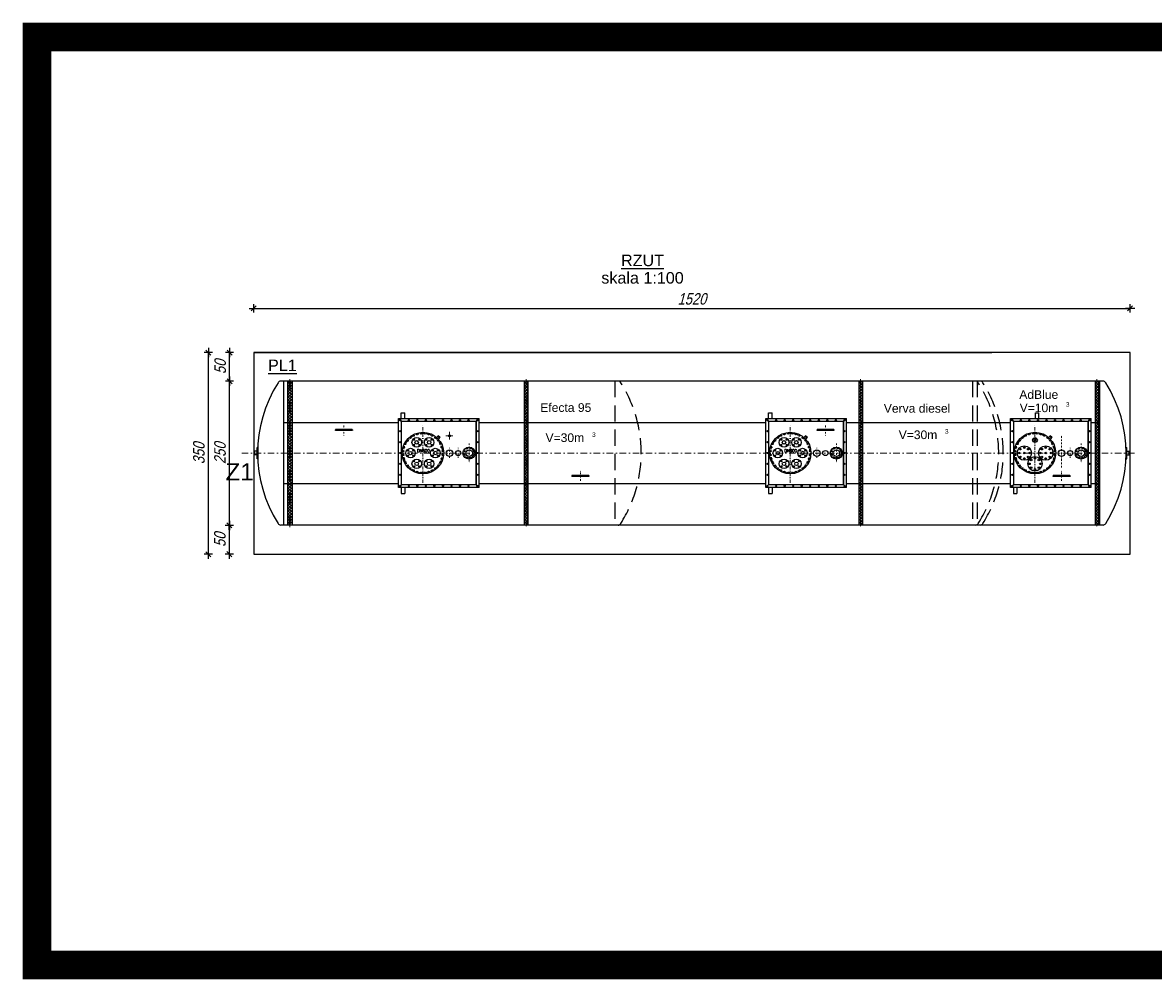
# Model space of a CAD drawing. Extents: x -2911 to 10058, y -5912 to -1002.
# Tile 8 of 43: x -2185 to -224, y -2663 to -1002. Entities that reach past the tile are written whole.
import ezdxf
from ezdxf.enums import TextEntityAlignment as Align

# ---------------------------------------------------------------- set-up
doc = ezdxf.new("R2010")
doc.units = 0
doc.header["$LTSCALE"] = 1.125
doc.linetypes.add('DASHDOT', pattern=[1, 0.5, -0.25, 0, -0.25])
doc.linetypes.add('DASHED', pattern=[0.75, 0.5, -0.25])
doc.layers.get('0').update_dxf_attribs({"linetype": 'CONTINUOUS'})
doc.layers.get('DEFPOINTS').update_dxf_attribs({"linetype": 'CONTINUOUS'})
for name, color, linetype, lineweight in [('--GT_Teksty średnie', 152, 'CONTINUOUS', 15), ('Layer2', 7, 'DASHDOT', 13), ('wymiary', 1, 'CONTINUOUS', 20)]:
    doc.layers.add(name, color=color, linetype=linetype, lineweight=lineweight)
for name, color, linetype in [('--GT_Wymiary', 1, 'CONTINUOUS'), ('BZ_PRS', 2, 'CONTINUOUS'), ('BZ_WYM', 1, 'CONTINUOUS'), ('Layer1', 7, 'CONTINUOUS'), ('OBRYS', 7, 'CONTINUOUS')]:
    doc.layers.add(name, color=color, linetype=linetype)
doc.styles.add('BIKWYM', font='arial.ttf', dxfattribs={"width": 0.8, "oblique": 15})
doc.styles.add('ROMAND', font='ROMAND.SHX', dxfattribs={"height": 2.5})
doc.styles.add('ROMANS', font='arial.ttf', dxfattribs={"width": 0.8})
doc.styles.get("Standard").update_dxf_attribs({"font": 'arial.ttf'})
doc.dimstyles.new('BZ_KR_100', dxfattribs={"dimtxt": 20, "dimasz": 0.7, "dimexe": 7, "dimexo": 0, "dimgap": 0, "dimtad": 0, "dimdec": 1, "dimrnd": 0.5, "dimzin": 9, "dimdsep": 46, "dimtxsty": 'BIKWYM', "dimblk": 'WYM-KR', "dimcen": 0, "dimdle": 10, "dimclrd": 256, "dimclre": 256, "dimclrt": 256, "dimadec": 0, "dimazin": 0, "dimtfac": 0.033333, "dimtdec": 1, "dimtmove": 0, "dimatfit": 3, "dimldrblk": 'WYM-KR', "dimfxl": 7, "dimfxlon": 1, "dimtvp": 0.8, "dimtolj": 1, "dimarcsym": 0})

# ---------------------------------------------------------------- blocks, each defined once
blk = doc.blocks.new('WYM-KR')
at = {"linetype": 'ByBlock'}
blk.add_line((11.52, 0), (-11.52, 0), dxfattribs=at)
at = {"color": 7, "linetype": 'ByBlock'}
blk.add_line((6.24, 6.24), (-6.24, -6.24), dxfattribs=at)
blk = doc.blocks.new('*D468')
at = {"layer": '--GT_Wymiary', "lineweight": -2}
for p, q in [((-1819.4, -1874.8), (-1833.4, -1874.8)), ((-1826.4, -1924), (-1826.4, -1875.5)), ((-1819.4, -1924.7), (-1833.4, -1924.7))]:
    blk.add_line(p, q, dxfattribs=at)
at = {"layer": 'DEFPOINTS', "color": 0}
for p in [(-1826.4, -1874.8), (-1743.7, -1874.8), (-1743.7, -1924.7)]:
    blk.add_point(p, dxfattribs=at)
at = {"layer": '--GT_Wymiary', "linetype": 'ByBlock', "lineweight": -2, "xscale": 0.7, "yscale": 0.7, "zscale": 0.7}
for p, rotation in [((-1826.4, -1874.8), 89.99553395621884), ((-1826.4, -1924.7), 269.9955339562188)]:
    blk.add_blockref('WYM-KR', p, dxfattribs=dict(at, rotation=rotation))
at = {"layer": '--GT_Wymiary', "insert": (-1842.7, -1899.8), "char_height": 20, "attachment_point": 5, "rotation": 89.9955, "style": 'BIKWYM'}
blk.add_mtext('\\A1;50', dxfattribs=at)
blk = doc.blocks.new('*D469')
at = {"layer": '--GT_Wymiary', "lineweight": -2}
for p, q in [((-1818.9, -1624.6), (-1832.9, -1624.6)), ((-1826.4, -1874), (-1825.9, -1625.3)), ((-1819.4, -1874.7), (-1833.4, -1874.7))]:
    blk.add_line(p, q, dxfattribs=at)
at = {"layer": 'DEFPOINTS', "color": 0}
for p in [(-1825.9, -1624.6), (-1743.2, -1624.7), (-1743.7, -1874.8)]:
    blk.add_point(p, dxfattribs=at)
at = {"layer": '--GT_Wymiary', "linetype": 'ByBlock', "lineweight": -2, "xscale": 0.7, "yscale": 0.7, "zscale": 0.7}
for p, rotation in [((-1825.9, -1624.6), 89.88670824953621), ((-1826.4, -1874.7), 269.8867082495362)]:
    blk.add_blockref('WYM-KR', p, dxfattribs=dict(at, rotation=rotation))
at = {"layer": '--GT_Wymiary', "insert": (-1842.5, -1749.6), "char_height": 20, "attachment_point": 5, "rotation": 89.8867, "style": 'BIKWYM'}
blk.add_mtext('\\A1;250', dxfattribs=at)
blk = doc.blocks.new('*D474')
at = {"layer": '--GT_Wymiary', "lineweight": -2}
for p, q in [((-1818.9, -1574.8), (-1832.9, -1574.8)), ((-1825.9, -1623.9), (-1825.9, -1575.5)), ((-1818.9, -1624.6), (-1832.9, -1624.6))]:
    blk.add_line(p, q, dxfattribs=at)
at = {"layer": 'DEFPOINTS', "color": 0}
for p in [(-1825.9, -1574.8), (-1784.2, -1574.8), (-1818.9, -1624.6)]:
    blk.add_point(p, dxfattribs=at)
at = {"layer": '--GT_Wymiary', "linetype": 'ByBlock', "lineweight": -2, "xscale": 0.7, "yscale": 0.7, "zscale": 0.7}
for p, rotation in [((-1825.9, -1574.8), 90), ((-1825.9, -1624.6), 270)]:
    blk.add_blockref('WYM-KR', p, dxfattribs=dict(at, rotation=rotation))
at = {"layer": '--GT_Wymiary', "insert": (-1842.2, -1599.7), "char_height": 20, "attachment_point": 5, "rotation": 90, "style": 'BIKWYM'}
blk.add_mtext('\\A1;50', dxfattribs=at)
blk = doc.blocks.new('*D476')
at = {"layer": '--GT_Wymiary', "lineweight": -2}
for p, q in [((-1855.8, -1574.8), (-1869.8, -1574.8)), ((-1862.8, -1924.1), (-1862.8, -1575.5)), ((-1855.8, -1924.8), (-1869.8, -1924.8))]:
    blk.add_line(p, q, dxfattribs=at)
at = {"layer": 'DEFPOINTS', "color": 0}
for p in [(-1862.8, -1574.8), (-1784.2, -1574.8), (-1784.2, -1924.8)]:
    blk.add_point(p, dxfattribs=at)
at = {"layer": '--GT_Wymiary', "linetype": 'ByBlock', "lineweight": -2, "xscale": 0.7, "yscale": 0.7, "zscale": 0.7}
for p, rotation in [((-1862.8, -1574.8), 90), ((-1862.8, -1924.8), 270)]:
    blk.add_blockref('WYM-KR', p, dxfattribs=dict(at, rotation=rotation))
at = {"layer": '--GT_Wymiary', "insert": (-1879.1, -1749.8), "char_height": 20, "attachment_point": 5, "rotation": 90, "style": 'BIKWYM'}
blk.add_mtext('\\A1;350', dxfattribs=at)
blk = doc.blocks.new('*D484')
at = {"layer": '--GT_Wymiary', "lineweight": -2}
for p, q in [((-1784.2, -1505.1), (-1784.2, -1491.1)), ((-1783.5, -1498.1), (-264.9, -1498.1)), ((-264.2, -1505.1), (-264.2, -1491.1))]:
    blk.add_line(p, q, dxfattribs=at)
at = {"layer": 'DEFPOINTS', "color": 0}
for p in [(-264.2, -1498.1), (-1784.2, -1574.8), (-264.2, -1574.8)]:
    blk.add_point(p, dxfattribs=at)
at = {"layer": '--GT_Wymiary', "linetype": 'ByBlock', "lineweight": -2, "xscale": 0.7, "yscale": 0.7, "zscale": 0.7, "rotation": 180}
blk.add_blockref('WYM-KR', (-1784.2, -1498.1), dxfattribs=at)
at = {"layer": '--GT_Wymiary', "linetype": 'ByBlock', "lineweight": -2, "xscale": 0.7, "yscale": 0.7, "zscale": 0.7}
blk.add_blockref('WYM-KR', (-264.2, -1498.1), dxfattribs=at)
at = {"layer": '--GT_Wymiary', "insert": (-1024.2, -1481.8), "char_height": 20, "attachment_point": 5, "style": 'BIKWYM'}
blk.add_mtext('\\A1;1520', dxfattribs=at)

msp = doc.modelspace()

# ---------------------------------------------------------------- hatches: boundary and pattern name
at = {"layer": 'Layer1', "lineweight": 9}
h = msp.add_hatch(dxfattribs=at)
h.set_pattern_fill('_USER', color=8, scale=3.5, angle=45, style=0, double=1, pattern_type=0)
h.set_pattern_definition([(45, (-2357.8328, -2013.3545), (-2.474874, 2.474874), []), (135, (-2357.8328, -2013.3545), (-2.474874, -2.474874), [])])
h.paths.add_polyline_path([(-1717.67, -1749.28), (-1721.67, -1749.28), (-1721.67, -1801.89), (-1717.67, -1801.89)])
h.paths.add_polyline_path([(-1721.67, -1749.28), (-1725.67, -1749.28), (-1725.67, -1801.89), (-1721.67, -1801.89)])
h.paths.add_polyline_path([(-1717.67, -1696.66), (-1721.67, -1696.66), (-1721.67, -1749.28), (-1717.67, -1749.28)])
h.paths.add_polyline_path([(-1721.67, -1696.66), (-1725.67, -1696.66), (-1725.67, -1749.28), (-1721.67, -1749.28)])
h.paths.add_polyline_path([(-1721.67, -1624.26), (-1717.67, -1624.26), (-1717.67, -1696.66), (-1721.67, -1696.66)])
h.paths.add_polyline_path([(-1725.67, -1624.26), (-1721.67, -1624.26), (-1721.67, -1696.66), (-1725.67, -1696.66)])
h.paths.add_polyline_path([(-1721.67, -1874.2), (-1725.67, -1874.2), (-1725.67, -1801.89), (-1721.67, -1801.89)])
h.paths.add_polyline_path([(-1717.67, -1874.2), (-1721.67, -1874.2), (-1721.67, -1801.89), (-1717.67, -1801.89)])
h = msp.add_hatch(dxfattribs=at)
h.set_pattern_fill('_USER', color=8, scale=3.5, angle=45, style=0, double=1, pattern_type=0)
h.set_pattern_definition([(45, (-2927.0123, -2013.3346), (-2.474874, 2.474874), []), (135, (-2927.0123, -2013.3346), (-2.474874, -2.474874), [])])
h.paths.add_polyline_path([(-1314.85, -1749.21), (-1310.85, -1749.21), (-1310.85, -1801.82), (-1314.85, -1801.82)])
h.paths.add_polyline_path([(-1314.85, -1696.59), (-1310.85, -1696.59), (-1310.85, -1749.21), (-1314.85, -1749.21)])
h.paths.add_polyline_path([(-1314.85, -1801.82), (-1310.85, -1801.82), (-1310.85, -1874.23), (-1310.85, -1874.26), (-1314.85, -1874.26)])
h.paths.add_polyline_path([(-1310.85, -1624.26), (-1314.85, -1624.26), (-1314.85, -1696.59), (-1310.85, -1696.59)])
h.paths.add_polyline_path([(-1308.5, -1696.59), (-1308.5, -1624.26), (-1310.85, -1624.26), (-1310.85, -1696.59)])
h.paths.add_polyline_path([(-1308.5, -1749.21), (-1308.5, -1696.59), (-1310.85, -1696.59), (-1310.85, -1749.21)])
h.paths.add_polyline_path([(-1308.5, -1874.26), (-1308.5, -1801.82), (-1310.85, -1801.82), (-1310.85, -1874.26)])
h.paths.add_polyline_path([(-1308.5, -1801.82), (-1308.5, -1749.21), (-1310.85, -1749.21), (-1310.85, -1801.82)])
h = msp.add_hatch(dxfattribs=at)
h.set_pattern_fill('_USER', color=8, scale=3.5, angle=45, style=0, double=1, pattern_type=0)
h.set_pattern_definition([(45, (-2347.0123, -2013.3346), (-2.474874, 2.474874), []), (135, (-2347.0123, -2013.3346), (-2.474874, -2.474874), [])])
h.paths.add_polyline_path([(-734.85, -1749.21), (-730.85, -1749.21), (-730.85, -1801.82), (-734.85, -1801.82)])
h.paths.add_polyline_path([(-734.85, -1696.59), (-730.85, -1696.59), (-730.85, -1749.21), (-734.85, -1749.21)])
h.paths.add_polyline_path([(-734.85, -1801.82), (-730.85, -1801.82), (-730.85, -1874.23), (-730.85, -1874.26), (-734.85, -1874.26)])
h.paths.add_polyline_path([(-730.85, -1624.26), (-734.85, -1624.26), (-734.85, -1696.59), (-730.85, -1696.59)])
h.paths.add_polyline_path([(-728.5, -1696.59), (-728.5, -1624.26), (-730.85, -1624.26), (-730.85, -1696.59)])
h.paths.add_polyline_path([(-728.5, -1749.21), (-728.5, -1696.59), (-730.85, -1696.59), (-730.85, -1749.21)])
h.paths.add_polyline_path([(-728.5, -1874.26), (-728.5, -1801.82), (-730.85, -1801.82), (-730.85, -1874.26)])
h.paths.add_polyline_path([(-728.5, -1801.82), (-728.5, -1749.21), (-730.85, -1749.21), (-730.85, -1801.82)])
h = msp.add_hatch(dxfattribs=at)
h.set_pattern_fill('_USER', color=8, scale=3.5, angle=45, style=0, double=1, pattern_type=0)
h.set_pattern_definition([(45, (-1937.0123, -2013.3346), (-2.474874, 2.474874), []), (135, (-1937.0123, -2013.3346), (-2.474874, -2.474874), [])])
h.paths.add_polyline_path([(-324.85, -1749.21), (-320.85, -1749.21), (-320.85, -1801.82), (-324.85, -1801.82)])
h.paths.add_polyline_path([(-324.85, -1696.59), (-320.85, -1696.59), (-320.85, -1749.21), (-324.85, -1749.21)])
h.paths.add_polyline_path([(-324.85, -1801.82), (-320.85, -1801.82), (-320.85, -1874.23), (-320.85, -1874.26), (-324.85, -1874.26)])
h.paths.add_polyline_path([(-320.85, -1624.26), (-324.85, -1624.26), (-324.85, -1696.59), (-320.85, -1696.59)])
h.paths.add_polyline_path([(-318.5, -1696.59), (-318.5, -1624.26), (-320.85, -1624.26), (-320.85, -1696.59)])
h.paths.add_polyline_path([(-318.5, -1749.21), (-318.5, -1696.59), (-320.85, -1696.59), (-320.85, -1749.21)])
h.paths.add_polyline_path([(-318.5, -1874.26), (-318.5, -1801.82), (-320.85, -1801.82), (-320.85, -1874.26)])
h.paths.add_polyline_path([(-318.5, -1801.82), (-318.5, -1749.21), (-320.85, -1749.21), (-320.85, -1801.82)])

# ---------------------------------------------------------------- linework, layer by layer
at = {"layer": '--GT_Teksty średnie', "const_width": 50}
msp.add_lwpolyline([(-2159.92, -2637.67), (2003.6, -2637.67), (2003.6, -1027.21), (-2159.92, -1027.21)], close=True, dxfattribs=at)
at = {"layer": 'BZ_PRS'}
msp.add_line((-1784.18, -1574.79), (-504.04, -1574.79), dxfattribs=at)
msp.add_lwpolyline([(-1784.18, -1924.79), (-264.18, -1924.79), (-264.18, -1574.79), (-1784.18, -1574.79)], close=True, dxfattribs=at)
at = {"layer": 'Layer1', "color": 8}
for p, q in [((-311.11, -1624.26), (-1737.24, -1624.26)), ((-1731.67, -1874.2), (-1731.67, -1624.26)), ((-1725.67, -1624.26), (-1725.67, -1874.2)), ((-1717.67, -1624.26), (-1717.67, -1874.2)), ((-1314.85, -1624.26), (-1314.85, -1874.26)), ((-1308.5, -1624.26), (-1308.5, -1874.26)), ((-734.85, -1624.26), (-734.85, -1874.26)), ((-728.5, -1624.26), (-728.5, -1874.26)), ((-324.85, -1624.26), (-324.85, -1874.26)), ((-318.5, -1624.26), (-318.5, -1874.26)), ((-316.67, -1874.26), (-316.67, -1624.26)), ((-1528.17, -1679.26), (-1522.17, -1679.26)), ((-1528.17, -1689.26), (-1528.17, -1679.26)), ((-1522.17, -1689.26), (-1522.17, -1679.26)), ((-891.17, -1679.26), (-885.17, -1679.26)), ((-891.17, -1689.26), (-891.17, -1679.26)), ((-885.17, -1689.26), (-885.17, -1679.26)), ((-428.49, -1679.26), (-422.49, -1679.26)), ((-428.49, -1689.26), (-428.49, -1679.26)), ((-422.49, -1689.26), (-422.49, -1679.26)), ((-1533.17, -1696.65), (-1731.67, -1696.65)), ((-1533.17, -1689.26), (-1393.17, -1689.26)), ((-1528.17, -1694.26), (-1533.17, -1689.26)), ((-1533.17, -1809.26), (-1533.17, -1689.26)), ((-1398.17, -1694.26), (-1528.17, -1694.26)), ((-1528.17, -1694.26), (-1528.17, -1804.26)), ((-1393.17, -1689.26), (-1398.17, -1694.26)), ((-1398.17, -1694.26), (-1398.17, -1804.26)), ((-1398.17, -1694.26), (-1398.17, -1804.26)), ((-1398.17, -1804.26), (-1398.17, -1694.26)), ((-1393.17, -1809.26), (-1393.17, -1689.26)), ((-896.17, -1696.65), (-1393.17, -1696.65)), ((-896.17, -1689.26), (-756.17, -1689.26)), ((-891.17, -1694.26), (-896.17, -1689.26)), ((-896.17, -1809.26), (-896.17, -1689.26)), ((-761.17, -1694.26), (-891.17, -1694.26)), ((-891.17, -1694.26), (-891.17, -1804.26)), ((-756.17, -1689.26), (-761.17, -1694.26)), ((-761.17, -1694.26), (-761.17, -1804.26)), ((-761.17, -1694.26), (-761.17, -1804.26)), ((-761.17, -1804.26), (-761.17, -1694.26)), ((-756.17, -1809.26), (-756.17, -1689.26)), ((-471.67, -1696.65), (-756.17, -1696.65)), ((-471.67, -1689.26), (-331.67, -1689.26)), ((-466.67, -1694.26), (-471.67, -1689.26)), ((-471.67, -1809.26), (-471.67, -1689.26)), ((-336.67, -1694.26), (-466.67, -1694.26)), ((-466.67, -1694.26), (-466.67, -1804.26)), ((-331.67, -1689.26), (-336.67, -1694.26)), ((-336.67, -1694.26), (-336.67, -1804.26)), ((-336.67, -1694.26), (-336.67, -1804.26)), ((-336.67, -1804.26), (-336.67, -1694.26)), ((-331.67, -1809.26), (-331.67, -1689.26)), ((-316.67, -1696.65), (-331.67, -1696.65)), ((-1613.17, -1708.36), (-1642.17, -1708.36)), ((-1642.17, -1708.36), (-1642.17, -1710.16)), ((-1613.17, -1710.16), (-1642.17, -1710.16)), ((-1613.17, -1708.36), (-1613.17, -1710.16)), ((-1464.43, -1719.2), (-1466.66, -1721.79)), ((-1463.73, -1719.15), (-1461.45, -1721.11)), ((-1461.4, -1721.81), (-1463.63, -1724.4)), ((-827.43, -1719.2), (-829.66, -1721.79)), ((-826.73, -1719.15), (-824.45, -1721.11)), ((-824.4, -1721.81), (-826.63, -1724.4)), ((-778.17, -1708.36), (-807.17, -1708.36)), ((-807.17, -1708.36), (-807.17, -1710.16)), ((-778.17, -1710.16), (-807.17, -1710.16)), ((-778.17, -1708.36), (-778.17, -1710.16)), ((-402.93, -1719.2), (-405.16, -1721.79)), ((-402.23, -1719.15), (-399.95, -1721.11)), ((-399.9, -1721.81), (-402.13, -1724.4)), ((-1777.28, -1739.51), (-1778.22, -1739.51)), ((-1778.22, -1759.01), (-1778.22, -1739.51)), ((-271.06, -1739.51), (-270.12, -1739.51)), ((-270.12, -1759.01), (-270.12, -1739.51)), ((-1778.22, -1745.96), (-1782.72, -1745.96)), ((-1778.22, -1745.96), (-1782.72, -1745.96)), ((-1782.72, -1752.56), (-1782.72, -1745.96)), ((-1778.22, -1752.56), (-1782.72, -1752.56)), ((-1778.22, -1752.56), (-1782.72, -1752.56)), ((-1777.28, -1759.01), (-1778.22, -1759.01)), ((-271.06, -1759.01), (-270.12, -1759.01)), ((-270.12, -1745.96), (-265.62, -1745.96)), ((-270.12, -1745.96), (-265.62, -1745.96)), ((-270.12, -1752.56), (-265.62, -1752.56)), ((-270.12, -1752.56), (-265.62, -1752.56)), ((-265.62, -1752.56), (-265.62, -1745.96)), ((-1731.67, -1801.82), (-1533.17, -1801.82)), ((-1393.17, -1801.82), (-896.17, -1801.82)), ((-1203.17, -1788.36), (-1232.17, -1788.36)), ((-1232.17, -1788.36), (-1232.17, -1790.16)), ((-1203.17, -1790.16), (-1232.17, -1790.16)), ((-1203.17, -1788.36), (-1203.17, -1790.16)), ((-756.17, -1801.82), (-471.67, -1801.82)), ((-368.67, -1788.36), (-397.67, -1788.36)), ((-397.67, -1788.36), (-397.67, -1790.16)), ((-368.67, -1790.16), (-397.67, -1790.16)), ((-368.67, -1788.36), (-368.67, -1790.16)), ((-331.67, -1801.82), (-316.67, -1801.82)), ((-1533.17, -1809.26), (-1528.17, -1804.26)), ((-1393.17, -1809.26), (-1533.17, -1809.26)), ((-1398.17, -1804.26), (-1528.17, -1804.26)), ((-1528.17, -1809.26), (-1528.17, -1819.26)), ((-1528.17, -1819.26), (-1522.17, -1819.26)), ((-1522.17, -1809.26), (-1522.17, -1819.26)), ((-1393.17, -1809.26), (-1398.17, -1804.26)), ((-896.17, -1809.26), (-891.17, -1804.26)), ((-756.17, -1809.26), (-896.17, -1809.26)), ((-761.17, -1804.26), (-891.17, -1804.26)), ((-891.17, -1809.26), (-891.17, -1819.26)), ((-891.17, -1819.26), (-885.17, -1819.26)), ((-885.17, -1809.26), (-885.17, -1819.26)), ((-756.17, -1809.26), (-761.17, -1804.26)), ((-471.67, -1809.26), (-466.67, -1804.26)), ((-331.67, -1809.26), (-471.67, -1809.26)), ((-336.67, -1804.26), (-466.67, -1804.26)), ((-466.67, -1809.26), (-466.67, -1819.26)), ((-466.67, -1819.26), (-460.67, -1819.26)), ((-460.67, -1809.26), (-460.67, -1819.26)), ((-331.67, -1809.26), (-336.67, -1804.26)), ((-311.11, -1874.26), (-1737.24, -1874.26))]:
    msp.add_line(p, q, dxfattribs=at)
at = {"layer": 'Layer1', "color": 8, "linetype": 'DASHED', "ltscale": 50}
for p, q in [((-1157.67, -1624.26), (-1157.67, -1874.26)), ((-537.67, -1624.26), (-537.67, -1874.26)), ((-529.71, -1624.26), (-529.71, -1874.26))]:
    msp.add_line(p, q, dxfattribs=at)
at = {"layer": 'Layer1', "color": 8}
for centre, radius in [((-1529.95, -1692.44), 1.02), ((-1515.15, -1692.44), 1.02), ((-1500.35, -1692.44), 1.02), ((-1485.55, -1692.44), 1.02), ((-1470.75, -1692.44), 1.02), ((-1455.95, -1692.44), 1.02), ((-1441.15, -1692.44), 1.02), ((-1426.35, -1692.44), 1.02), ((-1411.55, -1692.44), 1.02), ((-1396.39, -1692.44), 1.02), ((-892.95, -1692.44), 1.02), ((-878.15, -1692.44), 1.02), ((-863.35, -1692.44), 1.02), ((-848.55, -1692.44), 1.02), ((-833.75, -1692.44), 1.02), ((-818.95, -1692.44), 1.02), ((-804.15, -1692.44), 1.02), ((-789.35, -1692.44), 1.02), ((-774.55, -1692.44), 1.02), ((-759.39, -1692.44), 1.02), ((-468.45, -1692.44), 1.02), ((-453.65, -1692.44), 1.02), ((-438.85, -1692.44), 1.02), ((-424.05, -1692.44), 1.02), ((-409.25, -1692.44), 1.02), ((-394.45, -1692.44), 1.02), ((-379.65, -1692.44), 1.02), ((-364.85, -1692.44), 1.02), ((-350.05, -1692.44), 1.02), ((-334.89, -1692.44), 1.02), ((-1529.95, -1711.34), 1.02), ((-1490.67, -1749.26), 36), ((-1512.24, -1722.97), 0.9), ((-1512.24, -1722.97), 0.9), ((-1501.42, -1730.64), 8.25), ((-1506.7, -1719.27), 0.9), ((-1506.7, -1719.27), 0.9), ((-1505.84, -1726.22), 0.9), ((-1500.54, -1716.72), 0.9), ((-1500.54, -1716.72), 0.9), ((-1497, -1726.22), 0.9), ((-1494, -1715.42), 0.9), ((-1494, -1715.42), 0.9), ((-1487.34, -1715.42), 0.9), ((-1487.34, -1715.42), 0.9), ((-1479.89, -1730.65), 8.25), ((-1484.34, -1726.22), 0.9), ((-1480.8, -1716.72), 0.9), ((-1480.8, -1716.72), 0.9), ((-1475.5, -1726.22), 0.9), ((-1474.64, -1719.27), 0.9), ((-1474.64, -1719.27), 0.9), ((-1469.1, -1722.97), 0.9), ((-1469.1, -1722.97), 0.9), ((-1463.57, -1721.26), 0.5), ((-1444.67, -1719.26), 1.72), ((-1396.39, -1711.34), 1.02), ((-892.95, -1711.34), 1.02), ((-853.67, -1749.26), 36), ((-875.24, -1722.97), 0.9), ((-875.24, -1722.97), 0.9), ((-864.42, -1730.64), 8.25), ((-869.7, -1719.27), 0.9), ((-869.7, -1719.27), 0.9), ((-868.84, -1726.22), 0.9), ((-863.54, -1716.72), 0.9), ((-863.54, -1716.72), 0.9), ((-860, -1726.22), 0.9), ((-857, -1715.42), 0.9), ((-857, -1715.42), 0.9), ((-850.34, -1715.42), 0.9), ((-850.34, -1715.42), 0.9), ((-842.89, -1730.65), 8.25), ((-847.34, -1726.22), 0.9), ((-843.8, -1716.72), 0.9), ((-843.8, -1716.72), 0.9), ((-838.5, -1726.22), 0.9), ((-837.64, -1719.27), 0.9), ((-837.64, -1719.27), 0.9), ((-832.1, -1722.97), 0.9), ((-832.1, -1722.97), 0.9), ((-826.57, -1721.26), 0.5), ((-759.39, -1711.34), 1.02), ((-468.45, -1711.34), 1.02), ((-429.17, -1749.26), 36), ((-450.74, -1722.97), 0.9), ((-450.74, -1722.97), 0.9), ((-445.2, -1719.27), 0.9), ((-445.2, -1719.27), 0.9), ((-439.04, -1716.72), 0.9), ((-439.04, -1716.72), 0.9), ((-432.5, -1715.42), 0.9), ((-432.5, -1715.42), 0.9), ((-429.17, -1726.63), 4.12), ((-431.4, -1724.41), 0.45), ((-429.19, -1726.62), 1.52), ((-426.98, -1724.41), 0.45), ((-425.84, -1715.42), 0.9), ((-425.84, -1715.42), 0.9), ((-419.3, -1716.72), 0.9), ((-419.3, -1716.72), 0.9), ((-413.14, -1719.27), 0.9), ((-413.14, -1719.27), 0.9), ((-407.6, -1722.97), 0.9), ((-407.6, -1722.97), 0.9), ((-402.07, -1721.26), 0.5), ((-334.89, -1711.34), 1.02), ((-1529.95, -1730.24), 1.02), ((-1524.51, -1745.92), 0.9), ((-1524.51, -1745.92), 0.9), ((-1523.21, -1739.39), 0.9), ((-1523.21, -1739.39), 0.9), ((-1520.66, -1733.23), 0.9), ((-1520.66, -1733.23), 0.9), ((-1512.17, -1749.26), 8.25), ((-1516.95, -1727.69), 0.9), ((-1516.95, -1727.69), 0.9), ((-1516.59, -1744.84), 0.9), ((-1507.75, -1744.84), 0.9), ((-1505.84, -1735.06), 0.9), ((-1501.42, -1730.64), 3.05), ((-1497, -1735.06), 0.9), ((-1484.34, -1735.06), 0.9), ((-1479.92, -1730.64), 3.05), ((-1469.17, -1749.26), 8.25), ((-1475.5, -1735.06), 0.9), ((-1473.59, -1744.84), 0.9), ((-1464.75, -1744.84), 0.9), ((-1464.39, -1727.69), 0.9), ((-1464.39, -1727.69), 0.9), ((-1460.69, -1733.23), 0.9), ((-1460.69, -1733.23), 0.9), ((-1458.14, -1739.39), 0.9), ((-1458.14, -1739.39), 0.9), ((-1456.84, -1745.92), 0.9), ((-1444.67, -1749.26), 5.7), ((-1429.67, -1749.26), 4.5), ((-1410.67, -1749.26), 10.5), ((-1418.52, -1746), 0.75), ((-1410.67, -1749.26), 5.7), ((-1413.92, -1741.4), 0.75), ((-1407.42, -1741.4), 0.75), ((-1396.39, -1730.24), 1.02), ((-892.95, -1730.24), 1.02), ((-887.51, -1745.92), 0.9), ((-887.51, -1745.92), 0.9), ((-886.21, -1739.39), 0.9), ((-886.21, -1739.39), 0.9), ((-883.66, -1733.23), 0.9), ((-883.66, -1733.23), 0.9), ((-875.17, -1749.26), 8.25), ((-879.95, -1727.69), 0.9), ((-879.95, -1727.69), 0.9), ((-879.59, -1744.84), 0.9), ((-870.75, -1744.84), 0.9), ((-868.84, -1735.06), 0.9), ((-864.42, -1730.64), 3.05), ((-860, -1735.06), 0.9), ((-847.34, -1735.06), 0.9), ((-842.92, -1730.64), 3.05), ((-832.17, -1749.26), 8.25), ((-838.5, -1735.06), 0.9), ((-836.59, -1744.84), 0.9), ((-827.75, -1744.84), 0.9), ((-827.39, -1727.69), 0.9), ((-827.39, -1727.69), 0.9), ((-823.69, -1733.23), 0.9), ((-823.69, -1733.23), 0.9), ((-821.14, -1739.39), 0.9), ((-821.14, -1739.39), 0.9), ((-819.84, -1745.92), 0.9), ((-807.67, -1749.26), 5.7), ((-792.67, -1749.26), 4.5), ((-773.67, -1749.26), 10.5), ((-781.52, -1746), 0.75), ((-773.67, -1749.26), 5.7), ((-776.92, -1741.4), 0.75), ((-770.42, -1741.4), 0.75), ((-759.39, -1730.24), 1.02), ((-468.45, -1730.24), 1.02), ((-463.01, -1745.92), 0.9), ((-463.01, -1745.92), 0.9), ((-461.71, -1739.39), 0.9), ((-461.71, -1739.39), 0.9), ((-447.7, -1749.26), 12.48), ((-459.16, -1733.23), 0.9), ((-459.16, -1733.23), 0.9), ((-455.45, -1727.69), 0.9), ((-455.45, -1727.69), 0.9), ((-454.39, -1742.57), 1.36), ((-447.7, -1739.8), 1.36), ((-441.01, -1742.57), 1.36), ((-431.4, -1728.83), 0.45), ((-426.98, -1728.83), 0.45), ((-410.55, -1749.26), 12.48), ((-417.24, -1742.57), 1.36), ((-410.55, -1739.8), 1.36), ((-403.86, -1742.57), 1.36), ((-402.89, -1727.69), 0.9), ((-402.89, -1727.69), 0.9), ((-399.19, -1733.23), 0.9), ((-399.19, -1733.23), 0.9), ((-396.64, -1739.39), 0.9), ((-396.64, -1739.39), 0.9), ((-395.34, -1745.92), 0.9), ((-383.17, -1749.26), 5.7), ((-368.17, -1749.26), 4.5), ((-349.17, -1749.26), 10.5), ((-357.02, -1746), 0.75), ((-349.17, -1749.26), 5.7), ((-352.42, -1741.4), 0.75), ((-345.92, -1741.4), 0.75), ((-334.89, -1730.24), 1.02), ((-1529.95, -1749.14), 1.02), ((-1524.51, -1752.59), 0.9), ((-1524.51, -1752.59), 0.9), ((-1523.21, -1759.13), 0.9), ((-1523.21, -1759.13), 0.9), ((-1520.66, -1765.28), 0.9), ((-1520.66, -1765.28), 0.9), ((-1516.59, -1753.68), 0.9), ((-1512.17, -1749.26), 3), ((-1501.42, -1767.88), 8.25), ((-1507.75, -1753.68), 0.9), ((-1505.84, -1763.46), 0.9), ((-1501.42, -1767.88), 3.05), ((-1497, -1763.46), 0.9), ((-1479.92, -1767.88), 8.25), ((-1484.34, -1763.46), 0.9), ((-1479.92, -1767.88), 3), ((-1475.5, -1763.46), 0.9), ((-1473.59, -1753.68), 0.9), ((-1469.21, -1749.24), 3), ((-1464.75, -1753.68), 0.9), ((-1460.69, -1765.28), 0.9), ((-1460.69, -1765.28), 0.9), ((-1458.14, -1759.13), 0.9), ((-1458.14, -1759.13), 0.9), ((-1456.84, -1752.59), 0.9), ((-1418.52, -1752.51), 0.75), ((-1413.92, -1757.11), 0.75), ((-1407.42, -1757.11), 0.75), ((-1402.73, -1752.79), 0.75), ((-1402.56, -1746.14), 0.75), ((-1396.39, -1749.14), 1.02), ((-892.95, -1749.14), 1.02), ((-887.51, -1752.59), 0.9), ((-887.51, -1752.59), 0.9), ((-886.21, -1759.13), 0.9), ((-886.21, -1759.13), 0.9), ((-883.66, -1765.28), 0.9), ((-883.66, -1765.28), 0.9), ((-879.59, -1753.68), 0.9), ((-875.17, -1749.26), 3), ((-864.42, -1767.88), 8.25), ((-870.75, -1753.68), 0.9), ((-868.84, -1763.46), 0.9), ((-864.42, -1767.88), 3.05), ((-860, -1763.46), 0.9), ((-842.92, -1767.88), 8.25), ((-847.34, -1763.46), 0.9), ((-842.92, -1767.88), 3), ((-838.5, -1763.46), 0.9), ((-836.59, -1753.68), 0.9), ((-832.21, -1749.24), 3), ((-827.75, -1753.68), 0.9), ((-823.69, -1765.28), 0.9), ((-823.69, -1765.28), 0.9), ((-821.14, -1759.13), 0.9), ((-821.14, -1759.13), 0.9), ((-819.84, -1752.59), 0.9), ((-781.52, -1752.51), 0.75), ((-776.92, -1757.11), 0.75), ((-770.42, -1757.11), 0.75), ((-765.73, -1752.79), 0.75), ((-765.56, -1746.14), 0.75), ((-759.39, -1749.14), 1.02), ((-468.45, -1749.14), 1.02), ((-463.01, -1752.59), 0.9), ((-463.01, -1752.59), 0.9), ((-461.71, -1759.13), 0.9), ((-461.71, -1759.13), 0.9), ((-459.16, -1765.28), 0.9), ((-459.16, -1765.28), 0.9), ((-457.16, -1749.26), 1.36), ((-454.39, -1755.94), 1.36), ((-447.7, -1749.26), 1.36), ((-447.7, -1758.71), 1.36), ((-441.01, -1755.94), 1.36), ((-429.17, -1767.88), 12.48), ((-438.24, -1749.26), 1.36), ((-435.86, -1761.19), 1.36), ((-429.17, -1758.42), 1.36), ((-422.48, -1761.19), 1.36), ((-420.01, -1749.26), 1.36), ((-417.24, -1755.94), 1.36), ((-410.55, -1749.26), 1.36), ((-410.55, -1758.71), 1.36), ((-403.86, -1755.94), 1.36), ((-401.09, -1749.26), 1.36), ((-399.19, -1765.28), 0.9), ((-399.19, -1765.28), 0.9), ((-396.64, -1759.13), 0.9), ((-396.64, -1759.13), 0.9), ((-395.34, -1752.59), 0.9), ((-357.02, -1752.51), 0.75), ((-352.42, -1757.11), 0.75), ((-345.92, -1757.11), 0.75), ((-341.23, -1752.79), 0.75), ((-341.06, -1746.14), 0.75), ((-334.89, -1749.14), 1.02), ((-1529.95, -1768.04), 1.02), ((-1516.95, -1770.83), 0.9), ((-1516.95, -1770.83), 0.9), ((-1512.24, -1775.54), 0.9), ((-1512.24, -1775.54), 0.9), ((-1506.7, -1779.24), 0.9), ((-1506.7, -1779.24), 0.9), ((-1506.7, -1779.24), 0.9), ((-1506.7, -1779.24), 0.9), ((-1505.84, -1772.3), 0.9), ((-1500.54, -1781.79), 0.9), ((-1500.54, -1781.79), 0.9), ((-1497, -1772.3), 0.9), ((-1494, -1783.09), 0.9), ((-1494, -1783.09), 0.9), ((-1487.34, -1783.09), 0.9), ((-1487.34, -1783.09), 0.9), ((-1484.34, -1772.3), 0.9), ((-1480.8, -1781.79), 0.9), ((-1480.8, -1781.79), 0.9), ((-1475.5, -1772.3), 0.9), ((-1474.64, -1779.24), 0.9), ((-1474.64, -1779.24), 0.9), ((-1474.64, -1779.24), 0.9), ((-1474.64, -1779.24), 0.9), ((-1469.1, -1775.54), 0.9), ((-1469.1, -1775.54), 0.9), ((-1469.1, -1775.54), 0.9), ((-1469.1, -1775.54), 0.9), ((-1464.39, -1770.83), 0.9), ((-1464.39, -1770.83), 0.9), ((-1396.39, -1768.04), 1.02), ((-892.95, -1768.04), 1.02), ((-879.95, -1770.83), 0.9), ((-879.95, -1770.83), 0.9), ((-875.24, -1775.54), 0.9), ((-875.24, -1775.54), 0.9), ((-869.7, -1779.24), 0.9), ((-869.7, -1779.24), 0.9), ((-869.7, -1779.24), 0.9), ((-869.7, -1779.24), 0.9), ((-868.84, -1772.3), 0.9), ((-863.54, -1781.79), 0.9), ((-863.54, -1781.79), 0.9), ((-860, -1772.3), 0.9), ((-857, -1783.09), 0.9), ((-857, -1783.09), 0.9), ((-850.34, -1783.09), 0.9), ((-850.34, -1783.09), 0.9), ((-847.34, -1772.3), 0.9), ((-843.8, -1781.79), 0.9), ((-843.8, -1781.79), 0.9), ((-838.5, -1772.3), 0.9), ((-837.64, -1779.24), 0.9), ((-837.64, -1779.24), 0.9), ((-837.64, -1779.24), 0.9), ((-837.64, -1779.24), 0.9), ((-832.1, -1775.54), 0.9), ((-832.1, -1775.54), 0.9), ((-832.1, -1775.54), 0.9), ((-832.1, -1775.54), 0.9), ((-827.39, -1770.83), 0.9), ((-827.39, -1770.83), 0.9), ((-759.39, -1768.04), 1.02), ((-468.45, -1768.04), 1.02), ((-455.45, -1770.83), 0.9), ((-455.45, -1770.83), 0.9), ((-450.74, -1775.54), 0.9), ((-450.74, -1775.54), 0.9), ((-445.2, -1779.24), 0.9), ((-445.2, -1779.24), 0.9), ((-445.2, -1779.24), 0.9), ((-445.2, -1779.24), 0.9), ((-438.63, -1767.88), 1.36), ((-439.04, -1781.79), 0.9), ((-439.04, -1781.79), 0.9), ((-435.86, -1774.56), 1.36), ((-432.5, -1783.09), 0.9), ((-432.5, -1783.09), 0.9), ((-429.17, -1777.33), 1.36), ((-425.84, -1783.09), 0.9), ((-425.84, -1783.09), 0.9), ((-422.48, -1774.56), 1.36), ((-419.71, -1767.88), 1.36), ((-419.3, -1781.79), 0.9), ((-419.3, -1781.79), 0.9), ((-413.14, -1779.24), 0.9), ((-413.14, -1779.24), 0.9), ((-413.14, -1779.24), 0.9), ((-413.14, -1779.24), 0.9), ((-407.6, -1775.54), 0.9), ((-407.6, -1775.54), 0.9), ((-407.6, -1775.54), 0.9), ((-407.6, -1775.54), 0.9), ((-402.89, -1770.83), 0.9), ((-402.89, -1770.83), 0.9), ((-334.89, -1768.04), 1.02), ((-1529.95, -1786.94), 1.02), ((-1396.39, -1786.94), 1.02), ((-892.95, -1786.94), 1.02), ((-759.39, -1786.94), 1.02), ((-468.45, -1786.94), 1.02), ((-334.89, -1786.94), 1.02), ((-1529.95, -1806.07), 1.02), ((-1515.15, -1806.07), 1.02), ((-1500.35, -1806.07), 1.02), ((-1485.55, -1806.07), 1.02), ((-1470.75, -1806.07), 1.02), ((-1455.95, -1806.07), 1.02), ((-1441.15, -1806.07), 1.02), ((-1426.35, -1806.07), 1.02), ((-1411.55, -1806.07), 1.02), ((-1396.39, -1806.07), 1.02), ((-892.95, -1806.07), 1.02), ((-878.15, -1806.07), 1.02), ((-863.35, -1806.07), 1.02), ((-848.55, -1806.07), 1.02), ((-833.75, -1806.07), 1.02), ((-818.95, -1806.07), 1.02), ((-804.15, -1806.07), 1.02), ((-789.35, -1806.07), 1.02), ((-774.55, -1806.07), 1.02), ((-759.39, -1806.07), 1.02), ((-468.45, -1806.07), 1.02), ((-453.65, -1806.07), 1.02), ((-438.85, -1806.07), 1.02), ((-424.05, -1806.07), 1.02), ((-409.25, -1806.07), 1.02), ((-394.45, -1806.07), 1.02), ((-379.65, -1806.07), 1.02), ((-364.85, -1806.07), 1.02), ((-350.05, -1806.07), 1.02), ((-334.89, -1806.07), 1.02)]:
    msp.add_circle(centre, radius, dxfattribs=at)
for centre, radius, start, end in [((-1549.5, -1749.26), 227.75, 147.61209, 212.38791), ((-1737.24, -1629.26), 5, 90.00022, 156.49773), ((-532.24, -1629.46), 5.21, 25.00063, 88.50156), ((-524.28, -1629.46), 5.21, 25.00063, 88.50156), ((-311.24, -1629.46), 5.21, 25.00063, 88.50156), ((-498.84, -1749.26), 227.75, 327.61209, 32.38791), ((-1464.05, -1719.53), 0.5, 49.26565, 139.26565), ((-1461.78, -1721.48), 0.5, 319.26565, 49.26565), ((-827.05, -1719.53), 0.5, 49.26565, 139.26565), ((-824.78, -1721.48), 0.5, 319.26565, 49.26565), ((-402.55, -1719.53), 0.5, 49.26565, 139.26565), ((-400.28, -1721.48), 0.5, 319.26565, 49.26565), ((-1737.24, -1869.26), 5, 203.5022, 269.99999), ((-532.11, -1869.26), 5, 269.99733, 336.50047), ((-524.14, -1869.26), 5, 269.99733, 336.50047), ((-311.11, -1869.26), 5, 269.99733, 336.50047)]:
    msp.add_arc(centre, radius, start, end, dxfattribs=at)
at = {"layer": 'Layer1', "color": 8, "linetype": 'DASHED', "ltscale": 150}
for centre, radius, start, end in [((-1152.24, -1629.46), 5.21, 25.00063, 88.50156), ((-1152.11, -1869.26), 5, 269.99733, 336.50047)]:
    msp.add_arc(centre, radius, start, end, dxfattribs=at)
at = {"layer": 'Layer1', "color": 8, "linetype": 'DASHED', "ltscale": 50}
for centre in [(-1339.84, -1749.26), (-719.84, -1749.26), (-711.88, -1749.26)]:
    msp.add_arc(centre, 227.75, 327.61209, 32.38791, dxfattribs=at)
at = {"layer": 'Layer2', "color": 8, "lineweight": 13, "ltscale": 35}
msp.add_line((-1721.67, -1621.13), (-1721.67, -1878.05), dxfattribs=at)
at = {"layer": 'Layer2', "color": 8, "lineweight": 13, "ltscale": 5}
for p, q in [((-1311.67, -1621.13), (-1311.67, -1878.05)), ((-731.67, -1621.13), (-731.67, -1878.05)), ((-321.67, -1621.13), (-321.67, -1878.05))]:
    msp.add_line(p, q, dxfattribs=at)
at = {"layer": 'Layer2', "color": 8, "ltscale": 5}
for p, q in [((-1627.67, -1701.27), (-1627.67, -1718.69)), ((-792.67, -1701.27), (-792.67, -1718.69)), ((-1611.77, -1709.26), (-1643.51, -1709.26)), ((-776.77, -1709.26), (-808.51, -1709.26)), ((-383.17, -1774.09), (-383.17, -1718.18)), ((-1444.67, -1757.74), (-1444.67, -1740.38)), ((-1429.67, -1757.74), (-1429.67, -1740.38)), ((-1410.67, -1732.38), (-1410.67, -1766.14)), ((-807.67, -1757.74), (-807.67, -1740.38)), ((-773.67, -1732.38), (-773.67, -1766.14)), ((-368.17, -1757.74), (-368.17, -1740.38)), ((-349.17, -1732.38), (-349.17, -1766.14)), ((-1217.67, -1797.24), (-1217.67, -1779.83)), ((-383.17, -1797.24), (-383.17, -1779.83)), ((-1201.77, -1789.26), (-1233.51, -1789.26)), ((-367.27, -1789.26), (-399.01, -1789.26))]:
    msp.add_line(p, q, dxfattribs=at)
at = {"layer": 'Layer2', "color": 8, "ltscale": 10}
for p, q in [((-1490.67, -1800.72), (-1490.67, -1699.5)), ((-853.67, -1800.72), (-853.67, -1699.5)), ((-429.17, -1800.72), (-429.17, -1699.5))]:
    msp.add_line(p, q, dxfattribs=at)
at = {"layer": 'Layer2', "color": 8, "ltscale": 15}
for p, q in [((-1464.71, -1720.28), (-1462.43, -1722.24)), ((-1462.59, -1720.13), (-1464.55, -1722.4)), ((-827.71, -1720.28), (-825.43, -1722.24)), ((-825.59, -1720.13), (-827.55, -1722.4)), ((-403.21, -1720.28), (-400.93, -1722.24)), ((-401.09, -1720.13), (-403.05, -1722.4))]:
    msp.add_line(p, q, dxfattribs=at)
at = {"layer": 'Layer2', "color": 8, "lineweight": 13, "ltscale": 20}
msp.add_line((-256.81, -1749.26), (-1809.13, -1749.26), dxfattribs=at)
at = {"layer": 'Layer2', "color": 8, "ltscale": 10}
for centre in [(-1490.67, -1749.26), (-853.67, -1749.26), (-429.17, -1749.26)]:
    msp.add_circle(centre, 34, dxfattribs=at)
at = {"layer": 'Layer2', "color": 8, "ltscale": 5}
for centre in [(-1410.67, -1749.26), (-773.67, -1749.26), (-349.17, -1749.26)]:
    msp.add_circle(centre, 8.5, dxfattribs=at)
at = {"layer": 'OBRYS', "color": 8}
for centre in [(-1418.52, -1752.51), (-1418.52, -1752.51), (-781.52, -1752.51), (-781.52, -1752.51), (-357.02, -1752.51), (-357.02, -1752.51)]:
    msp.add_circle(centre, 0.75, dxfattribs=at)
at = {"layer": 'wymiary', "color": 8, "ltscale": 3}
for p, q in [((-1731.67, -1624.26), (-1731.67, -1874.26)), ((-325.67, -1624.26), (-319.32, -1624.26)), ((-316.67, -1624.26), (-316.67, -1874.26)), ((-1629.67, -1707.07), (-1629.67, -1707.07)), ((-1629.67, -1707.07), (-1629.67, -1707.07)), ((-1438.86, -1719.26), (-1450.87, -1719.26)), ((-1444.67, -1725.89), (-1444.67, -1712.63)), ((-794.67, -1707.07), (-794.67, -1707.07)), ((-794.67, -1707.07), (-794.67, -1707.07))]:
    msp.add_line(p, q, dxfattribs=at)

# ---------------------------------------------------------------- texts
at = {"layer": 'BZ_WYM', "color": 7, "ltscale": 0.1}
for s, p in [('%%uRZUT', (-1109.81, -1424.87)), ('skala 1:100', (-1109.81, -1455.13)), ('%%UPL1', (-1734.37, -1607))]:
    msp.add_text(s, height=20, dxfattribs=at).set_placement(p, align=Align.CENTER)
at = {"layer": 'Layer1', "color": 8, "style": 'ROMANS'}
for s, p in [('AdBlue', (-456.36, -1647.72)), ('Efecta 95', (-1287.12, -1670.27)), ('Verva diesel', (-691.34, -1671.63))]:
    msp.add_text(s, height=15, dxfattribs=at).set_placement(p, align=Align.MIDDLE_LEFT)
for s, height, p in [('V=10m', 15, (-455.73, -1678.24)), ('3', 8, (-375.55, -1668.87)), ('V=30m', 15, (-1277.99, -1730.06)), ('3', 8, (-1197.35, -1721.24)), ('V=30m', 15, (-665.52, -1725.01)), ('3', 8, (-585.33, -1715.65))]:
    msp.add_text(s, height=height, dxfattribs=at).set_placement(p)
at = {"layer": 'Layer1', "color": 8, "lineweight": 35, "style": 'ROMANS'}
msp.add_text('Z1', height=30, dxfattribs=at).set_placement((-1833.08, -1796.81))
at = {"layer": 'Layer1', "color": 8, "char_height": 5, "width": 23.9208, "attachment_point": 3, "style": 'ROMAND'}
for insert in [(-1478.74, -1742.69), (-841.74, -1742.69)]:
    msp.add_mtext('DN600', dxfattribs=dict(at, insert=insert))

# ---------------------------------------------------------------- dimensions: what is measured, and where the dimension line sits
at = {"layer": '--GT_Wymiary'}
dim = msp.add_linear_dim(base=(-264.18, -1498.14), p1=(-1784.18, -1574.79), p2=(-264.18, -1574.79), dimstyle='BZ_KR_100', override={"dimtxsty": 'BIKWYM', "dimldrblk": 'WYM-KR'}, dxfattribs=at)
dim.commit()
dim.dimension.update_dxf_attribs({"geometry": '*D484', "text_midpoint": (-1024.18, -1481.81)})
for base, p1, picture, middle in [((-1862.77, -1574.79), (-1784.18, -1924.79), '*D476', (-1879.12, -1749.79)), ((-1825.87, -1574.79), (-1818.87, -1624.59), '*D474', (-1842.2, -1599.69))]:
    dim = msp.add_linear_dim(base=base, p1=p1, p2=(-1784.18, -1574.79), angle=90, dimstyle='BZ_KR_100', override={"dimtxsty": 'BIKWYM', "dimldrblk": 'WYM-KR'}, dxfattribs=at)
    dim.commit()
    dim.dimension.update_dxf_attribs({"geometry": picture, "text_midpoint": middle})
for p1, p2, picture, middle in [((-1743.74, -1874.84), (-1743.25, -1624.74), '*D469', (-1842.45, -1749.6)), ((-1743.75, -1924.74), (-1743.74, -1874.84), '*D468', (-1842.7, -1899.79))]:
    dim = msp.add_aligned_dim(p1=p1, p2=p2, distance=82.62, dimstyle='BZ_KR_100', override={"dimtxsty": 'BIKWYM', "dimldrblk": 'WYM-KR'}, dxfattribs=at)
    dim.commit()
    dim.dimension.update_dxf_attribs({"geometry": picture, "text_midpoint": middle})

doc.saveas('drawing.dxf')
